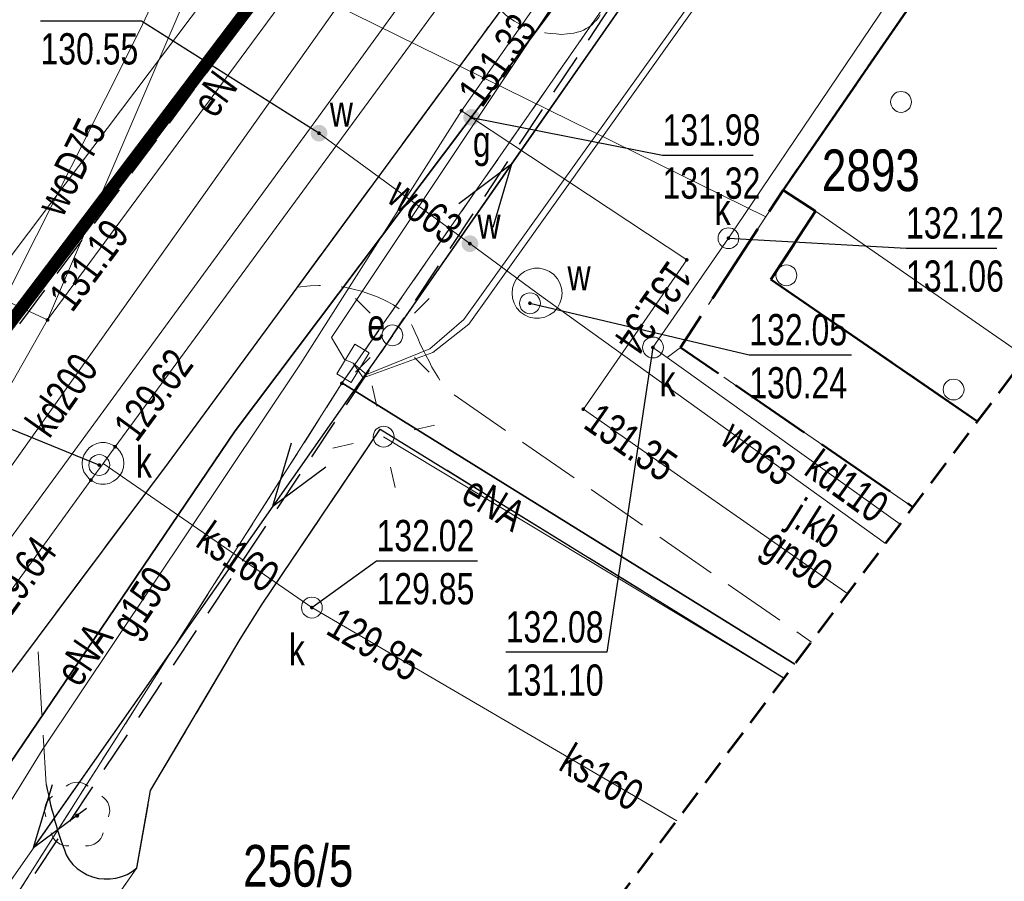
# Model space of a CAD drawing. Header units: centimetres. Extents: x 1590 to 6442358, y 1327 to 6703124.
# Tile 29 of 79: x 1947 to 1970, y 1560 to 1581. Entities that reach past the tile are written whole.
import ezdxf
from ezdxf.enums import TextEntityAlignment as Align

# ---------------------------------------------------------------- set-up
doc = ezdxf.new("R2010")
doc.units = ezdxf.units.CM
for name, pattern in [('DASHED', [19.05, 12.7, -6.35]), ('TZ.430.7812.2024$0$1.0_0.5', [1.5, 1, -0.5]), ('TZ.430.7812.2024$0$1.5_0.5', [2, 1.5, -0.5]), ('TZ.430.7812.2024$0$2', [0.9, 0.6, -0.3]), ('TZ.430.7812.2024$0$2.0_0.5', [2.5, 2, -0.5]), ('TZ.430.7812.2024$0$219-500', [0]), ('TZ.430.7812.2024$0$egug-500', [1, 0.5, -0.5]), ('TZ.430.7812.2024$0$suep_nn_500', [0])]:
    doc.linetypes.add(name, pattern=pattern)
doc.layers.add('0_RAMKA', color=7, linetype='Continuous', lineweight=25)
doc.layers.add('TZ.430.7812.2024$0$!MPZP', color=134, linetype='Continuous', lineweight=18)
doc.layers.add('PZT_GRANICA DZIAŁKI', color=1, linetype='DASHED', lineweight=100, true_color=0xff0000)
for name, color, linetype in [('TZ.430.7812.2024$0$203-punkt graniczny', 7, 'Continuous'), ('TZ.430.7812.2024$0$211-numer działki ewidencyjnej', 7, 'Continuous'), ('TZ.430.7812.2024$0$218-kontur użytku gruntowego', 7, 'Continuous'), ('TZ.430.7812.2024$0$219-działka ewidencyjna', 7, 'Continuous'), ('TZ.430.7812.2024$0$311-podpora', 7, 'Continuous'), ('TZ.430.7812.2024$0$312-budynek ewidencyjny', 7, 'Continuous'), ('TZ.430.7812.2024$0$312-oznaczenie budynku ewidencyjnego', 7, 'Continuous'), ('TZ.430.7812.2024$0$320-blok - kondygnacja nadziemna', 7, 'Continuous'), ('TZ.430.7812.2024$0$blok - nawis', 7, 'Continuous'), ('TZ.430.7812.2024$0$chodnik', 7, 'Continuous'), ('TZ.430.7812.2024$0$drzewo liściaste', 7, 'Continuous'), ('TZ.430.7812.2024$0$jezdnia', 7, 'Continuous'), ('TZ.430.7812.2024$0$jezdnia-Atr17', 7, 'Continuous'), ('TZ.430.7812.2024$0$komora podziemna', 7, 'Continuous'), ('TZ.430.7812.2024$0$krawężnik', 7, 'Continuous'), ('TZ.430.7812.2024$0$latarnia', 7, 'Continuous'), ('TZ.430.7812.2024$0$obszar utwardzony', 7, 'Continuous'), ('TZ.430.7812.2024$0$obudowa ochronna przewodu', 7, 'Continuous'), ('TZ.430.7812.2024$0$ogrodzenie trwałe', 7, 'Continuous'), ('TZ.430.7812.2024$0$przewód elektroenergetyczny niskiego napięcia', 7, 'Continuous'), ('TZ.430.7812.2024$0$przewód elektroenergetyczny podziemny', 7, 'Continuous'), ('TZ.430.7812.2024$0$przewód elektroenergetyczny podziemny-Atr1', 7, 'Continuous'), ('TZ.430.7812.2024$0$przewód gazowy', 7, 'Continuous'), ('TZ.430.7812.2024$0$przewód gazowy-Atr1', 7, 'Continuous'), ('TZ.430.7812.2024$0$przewód kanalizacyjny', 7, 'Continuous'), ('TZ.430.7812.2024$0$przewód kanalizacyjny-Atr1', 7, 'Continuous'), ('TZ.430.7812.2024$0$przewód telekomunikacyjny podziemny', 7, 'Continuous'), ('TZ.430.7812.2024$0$przewód wodociągowy', 7, 'Continuous'), ('TZ.430.7812.2024$0$przewód wodociągowy-Atr1', 7, 'Continuous'), ('TZ.430.7812.2024$0$rzędna', 7, 'Continuous'), ('TZ.430.7812.2024$0$rzędna-Atr2', 7, 'Continuous'), ('TZ.430.7812.2024$0$rzędna-Atr3', 7, 'Continuous'), ('TZ.430.7812.2024$0$studnia kanalizacyjna', 7, 'Continuous'), ('TZ.430.7812.2024$0$studnia kanalizacyjna-Atr17', 7, 'Continuous'), ('TZ.430.7812.2024$0$szafa elektroenergetyczna lub kontener', 7, 'Continuous'), ('TZ.430.7812.2024$0$szafa elektroenergetyczna lub kontener-Atr17', 7, 'Continuous'), ('TZ.430.7812.2024$0$słup przewodów napowietrznych', 7, 'Continuous'), ('TZ.430.7812.2024$0$właz do komory lub kanału - okrągły', 7, 'Continuous'), ('TZ.430.7812.2024$0$właz do komory lub kanału - okrągły-Atr17', 7, 'Continuous'), ('TZ.430.7812.2024$0$Zakres', 7, 'Continuous'), ('TZ.430.7812.2024$0$zasuwa lub zawór', 7, 'Continuous'), ('TZ.430.7812.2024$0$zasuwa lub zawór-Atr17', 7, 'Continuous')]:
    doc.layers.add(name, color=color, linetype=linetype)
doc.styles.add('TZ.430.7812.2024$0$STANDARD', font='Working1250', dxfattribs={"width": 0.75})
doc.linetypes.add('TZ.430.7812.2024$0$902-500', pattern='A,3.75,0,[1,ksztalty.shx,S=0.5,R=0,X=0,Y=0],3.75', length=7.5)

# ---------------------------------------------------------------- blocks, each defined once
blk = doc.blocks.new('TZ.430.7812.2024$0$311')
at = {"color": 0, "linetype": 'Continuous', "lineweight": 0}
blk.add_circle((0, 0), 0.25, dxfattribs=at)
blk = doc.blocks.new('TZ.430.7812.2024$0$203')
at = {"linetype": 'Continuous', "lineweight": 0}
h = blk.add_hatch(color=0, dxfattribs=at)
edge = h.paths.add_edge_path()
edge.add_arc((0, 0), 0.045, 0, 360)
blk = doc.blocks.new('TZ.430.7812.2024$0$US25')
at = {"linetype": 'Continuous', "lineweight": 0}
h = blk.add_hatch(color=0, dxfattribs=at)
edge = h.paths.add_edge_path()
edge.add_arc((0, 0), 0.2, 0, 360)
blk = doc.blocks.new('TZ.430.7812.2024$0$PW01')
at = {"linetype": 'Continuous', "lineweight": 13}
h = blk.add_hatch(color=0, dxfattribs=at)
edge = h.paths.add_edge_path()
edge.add_arc((0, 0), 0.045, 0, 360)
blk = doc.blocks.new('TZ.430.7812.2024$0$US22')
at = {"color": 0, "linetype": 'Continuous', "lineweight": 13}
blk.add_circle((0, 0), 0.25, dxfattribs=at)
blk = doc.blocks.new('TZ.430.7812.2024$0$OP021')
at = {"linetype": 'Continuous', "lineweight": 13}
h = blk.add_hatch(color=0, dxfattribs=at)
edge = h.paths.add_edge_path()
edge.add_arc((0, 0), 0.05, 0, 360)
at = {"color": 0, "linetype": 'Continuous', "lineweight": 13}
for centre, start, end in [((0, 0.4), 49.272, 130.728), ((-0.38, 0.124), 121.308, 202.548), ((0.38, 0.124), 337.452, 58.692), ((-0.235, -0.324), 193.221, 274.871), ((0.235, -0.324), 265.129, 346.779)]:
    blk.add_arc(centre, 0.4, start, end, dxfattribs=at)
blk = doc.blocks.new('TZ.430.7812.2024$0$US15')
at = {"color": 0, "linetype": 'Continuous', "lineweight": 13}
blk.add_circle((0, 0), 0.25, dxfattribs=at)
blk = doc.blocks.new('TZ.430.7812.2024$0$SM01')
at = {"color": 0, "linetype": 'Continuous', "lineweight": 13}
for p, q in [((-0.53, 0.531), (-0.883, 0.884)), ((0.531, 0.531), (0.884, 0.884)), ((-0.53, -0.53), (-0.883, -0.883)), ((0.531, -0.53), (0.884, -0.883))]:
    blk.add_line(p, q, dxfattribs=at)
blk.add_circle((0, 0), 0.25, dxfattribs=at)
blk = doc.blocks.new('TZ.430.7812.2024')
at = {"layer": 'TZ.430.7812.2024$0$!MPZP', "color": 134, "linetype": 'TZ.430.7812.2024$0$1.0_0.5', "lineweight": 30}
for points in [[(6442268.235, 5667450.925), (6442336.718, 5667582.829), (6442360.82, 5667568.949), (6442344.519, 5667538.917), (6442373.796, 5667519.265), (6442337.749, 5667470.876), (6442332.326, 5667463.974), (6442306.733, 5667438.362), (6442302.129, 5667432.529), (6442295.276, 5667414.133)], [(6442391.766, 5667526.071), (6442380.385, 5667518.194), (6442349.21, 5667471.23), (6442354.666, 5667460.679)]]:
    blk.add_lwpolyline(points, dxfattribs=at)
at = {"layer": 'TZ.430.7812.2024$0$218-kontur użytku gruntowego', "color": 82, "linetype": 'TZ.430.7812.2024$0$egug-500', "lineweight": 18, "flags": 128}
for points in [[(6442352.89, 5667491.65), (6442373.49, 5667519.01)], [(6442373.49, 5667519.01), (6442352.89, 5667491.65)], [(6442380.53, 5667517.99), (6442364.8, 5667495.38)], [(6442364.8, 5667495.38), (6442380.53, 5667517.99)], [(6442364.8, 5667495.38), (6442349.41, 5667471.18)], [(6442349.41, 5667471.18), (6442364.8, 5667495.38)]]:
    blk.add_lwpolyline(points, dxfattribs=at)
at = {"layer": 'TZ.430.7812.2024$0$219-działka ewidencyjna', "color": 7, "linetype": 'TZ.430.7812.2024$0$219-500', "lineweight": 18, "flags": 128}
for points in [[(6442373.49, 5667519.01), (6442352.89, 5667491.65)], [(6442364.8, 5667495.38), (6442380.53, 5667517.99)], [(6442364.8, 5667495.38), (6442349.41, 5667471.18)], [(6442364.8, 5667495.38), (6442375.66, 5667488.643)]]:
    blk.add_lwpolyline(points, dxfattribs=at)
at = {"layer": 'TZ.430.7812.2024$0$312-budynek ewidencyjny', "color": 7, "linetype": 'Continuous', "lineweight": 50, "flags": 128}
for points in [[(6442375.38, 5667500.01), (6442381.9, 5667509.49)], [(6442376.16, 5667499.51), (6442375.38, 5667500.01)], [(6442375.09, 5667497.87), (6442376.16, 5667499.51)], [(6442380.047, 5667494.468), (6442375.09, 5667497.87)]]:
    blk.add_lwpolyline(points, dxfattribs=at)
at = {"layer": 'TZ.430.7812.2024$0$320-blok - kondygnacja nadziemna', "color": 7, "linetype": 'Continuous', "lineweight": 18, "flags": 128}
blk.add_lwpolyline([(6442380.047, 5667494.468), (6442375.09, 5667497.87), (6442376.16, 5667499.51), (6442381.208, 5667496.009)], dxfattribs=at)
at = {"layer": 'TZ.430.7812.2024$0$blok - nawis', "color": 7, "linetype": 'TZ.430.7812.2024$0$2.0_0.5', "lineweight": 50, "flags": 128}
for points in [[(6442380.047, 5667494.468), (6442375.09, 5667497.87), (6442376.16, 5667499.51), (6442375.38, 5667500.01), (6442381.9, 5667509.49), (6442382.55, 5667509.03), (6442383.39, 5667510.24), (6442389.026, 5667506.391)], [(6442380.047, 5667494.468), (6442375.09, 5667497.87), (6442376.16, 5667499.51), (6442375.38, 5667500.01), (6442372.92, 5667496.24), (6442378.496, 5667492.409)]]:
    blk.add_lwpolyline(points, dxfattribs=at)
at = {"layer": 'TZ.430.7812.2024$0$chodnik', "color": 7, "linetype": 'TZ.430.7812.2024$0$1.0_0.5', "lineweight": 18, "flags": 128}
blk.add_lwpolyline([(6442353.03, 5667491.78), (6442364.65, 5667507.11), (6442362.87, 5667507.58), (6442359.15, 5667508.64), (6442357.26, 5667509.15), (6442356.93, 5667509.24), (6442355.47, 5667510), (6442352.61, 5667504.69), (6442351.88, 5667503.37), (6442347.59, 5667495.38), (6442351.86, 5667492.59)], close=True, dxfattribs=at)
at = {"layer": 'TZ.430.7812.2024$0$jezdnia', "color": 7, "linetype": 'TZ.430.7812.2024$0$1.5_0.5', "lineweight": 18, "flags": 128}
for points in [[(6442388.586, 5667531.591), (6442386.81, 5667530.2), (6442378.54, 5667524.66), (6442376.78, 5667523.23), (6442364.65, 5667507.11), (6442353.03, 5667491.78), (6442347.71, 5667484.65), (6442337.64, 5667471.29), (6442331.59, 5667464.31), (6442328.1, 5667460.64), (6442320.75, 5667453.71), (6442317.54, 5667450.74), (6442314.41, 5667447.71), (6442312.38, 5667445.41), (6442310.69, 5667443.16), (6442308.4, 5667439.72), (6442306.7, 5667436.77), (6442305.77, 5667434.32), (6442304.68, 5667431.81), (6442298.81, 5667418.34), (6442297.26, 5667414.75), (6442296.783, 5667413.636)], [(6442302.035, 5667412.98), (6442308.59, 5667428.16), (6442310.83, 5667433.31), (6442311.31, 5667434.37), (6442312.42, 5667436.49), (6442313.8, 5667438.68), (6442315.52, 5667441.16), (6442317.06, 5667443.06), (6442319.65, 5667445.74), (6442329.74, 5667455.14), (6442331.9, 5667457.24), (6442334.08, 5667459.47), (6442336.71, 5667462.36), (6442336.84, 5667462.49), (6442336.98, 5667462.63), (6442337.13, 5667462.77), (6442337.27, 5667462.9), (6442337.42, 5667463.02), (6442337.57, 5667463.14), (6442337.74, 5667463.26), (6442337.9, 5667463.37), (6442338.06, 5667463.47), (6442338.23, 5667463.57), (6442338.4, 5667463.67), (6442338.58, 5667463.75), (6442338.75, 5667463.84), (6442338.93, 5667463.92), (6442339.15, 5667464.04), (6442339.37, 5667464.16), (6442339.6, 5667464.26), (6442339.84, 5667464.35), (6442340.08, 5667464.43), (6442340.33, 5667464.49), (6442340.58, 5667464.54), (6442340.83, 5667464.56), (6442341.08, 5667464.59), (6442341.33, 5667464.58), (6442341.59, 5667464.58), (6442341.84, 5667464.55), (6442342.09, 5667464.51), (6442342.21, 5667464.46), (6442342.32, 5667464.41), (6442342.43, 5667464.34), (6442342.55, 5667464.28), (6442342.65, 5667464.22), (6442342.75, 5667464.16), (6442342.86, 5667464.09), (6442342.96, 5667464.01), (6442343.11, 5667463.9), (6442343.22, 5667463.81), (6442343.32, 5667463.71), (6442343.41, 5667463.61), (6442343.51, 5667463.5), (6442343.6, 5667463.39), (6442343.69, 5667463.29), (6442343.78, 5667463.18), (6442343.86, 5667463.07), (6442343.94, 5667462.96), (6442344.02, 5667462.83), (6442344.1, 5667462.71), (6442344.18, 5667462.59), (6442344.24, 5667462.47), (6442344.31, 5667462.35), (6442349.9, 5667465.02), (6442348.15, 5667467.94), (6442346.86, 5667470.65), (6442346.78, 5667470.89), (6442346.7, 5667471.13), (6442346.64, 5667471.37), (6442346.6, 5667471.62), (6442346.55, 5667471.87), (6442346.54, 5667472.12), (6442346.52, 5667472.38), (6442346.53, 5667472.63), (6442346.53, 5667472.89), (6442346.56, 5667473.14), (6442346.6, 5667473.39), (6442346.65, 5667473.64), (6442346.71, 5667473.89), (6442346.78, 5667474.13), (6442346.85, 5667474.37), (6442346.91, 5667474.6), (6442346.99, 5667474.82), (6442347.07, 5667475.05), (6442347.17, 5667475.27), (6442347.27, 5667475.49), (6442347.38, 5667475.71), (6442347.5, 5667475.92), (6442347.63, 5667476.12), (6442347.76, 5667476.33), (6442347.9, 5667476.53), (6442348.05, 5667476.72), (6442348.21, 5667476.9), (6442348.37, 5667477.08), (6442349.93, 5667479.17), (6442357.49, 5667489.27), (6442360.63, 5667493.47), (6442368.16, 5667503.72), (6442377.71, 5667516.67), (6442379.81, 5667519.11), (6442381.9, 5667520.95), (6442390.13, 5667527.25), (6442390.47, 5667527.51), (6442390.8, 5667527.76), (6442391.046, 5667527.948)], [(6442378.496, 5667492.409), (6442372.92, 5667496.24), (6442375.38, 5667500.01), (6442381.9, 5667509.49), (6442382.55, 5667509.03), (6442383.39, 5667510.24), (6442383.46, 5667510.41), (6442382.98, 5667510.78), (6442381.81, 5667511.44), (6442380.89, 5667512.07), (6442377.84, 5667514.12), (6442371.04, 5667504.3), (6442371, 5667504.23), (6442370.96, 5667504.16), (6442370.91, 5667504.1), (6442370.85, 5667504.04), (6442370.8, 5667503.98), (6442370.73, 5667503.93), (6442370.66, 5667503.89), (6442370.59, 5667503.85), (6442370.52, 5667503.82), (6442370.44, 5667503.8), (6442370.36, 5667503.78), (6442370.28, 5667503.77), (6442370.2, 5667503.76), (6442370.07, 5667503.75), (6442369.94, 5667503.76), (6442369.8, 5667503.77), (6442369.67, 5667503.79), (6442369.54, 5667503.82), (6442369.42, 5667503.85), (6442369.29, 5667503.89), (6442369.17, 5667503.95), (6442369.05, 5667504), (6442368.94, 5667504.07), (6442368.83, 5667504.14), (6442368.72, 5667504.22), (6442368.61, 5667504.33), (6442368.16, 5667503.72), (6442363.73, 5667497.69), (6442364.04, 5667497.72), (6442364.25, 5667497.73), (6442364.45, 5667497.73), (6442364.66, 5667497.71), (6442364.87, 5667497.69), (6442365.07, 5667497.64), (6442365.27, 5667497.59), (6442365.47, 5667497.52), (6442365.67, 5667497.45), (6442365.85, 5667497.36), (6442366.04, 5667497.26), (6442366.21, 5667497.14), (6442366.38, 5667497.02), (6442366.44, 5667496.88), (6442366.49, 5667496.74), (6442366.56, 5667496.6), (6442366.62, 5667496.46), (6442366.68, 5667496.32), (6442366.75, 5667496.18), (6442366.82, 5667496.04), (6442366.89, 5667495.91), (6442366.96, 5667495.77), (6442367.04, 5667495.64), (6442367.12, 5667495.51), (6442367.2, 5667495.38), (6442367.28, 5667495.25), (6442376.06, 5667489.174)]]:
    blk.add_lwpolyline(points, dxfattribs=at)
at = {"layer": 'TZ.430.7812.2024$0$komora podziemna', "color": 5, "linetype": 'Continuous', "lineweight": 18, "flags": 128}
blk.add_lwpolyline([(6442370.08, 5667497.54), (6442370.07, 5667497.42), (6442370.03, 5667497.3), (6442369.97, 5667497.19), (6442369.88, 5667497.09), (6442369.78, 5667497.02), (6442369.67, 5667496.97), (6442369.54, 5667496.94), (6442369.42, 5667496.94), (6442369.29, 5667496.97), (6442369.18, 5667497.02), (6442369.08, 5667497.09), (6442368.99, 5667497.19), (6442368.93, 5667497.3), (6442368.89, 5667497.42), (6442368.88, 5667497.54), (6442368.89, 5667497.66), (6442368.93, 5667497.78), (6442368.99, 5667497.89), (6442369.08, 5667497.99), (6442369.18, 5667498.06), (6442369.29, 5667498.11), (6442369.42, 5667498.14), (6442369.54, 5667498.14), (6442369.67, 5667498.11), (6442369.78, 5667498.06), (6442369.88, 5667497.99), (6442369.97, 5667497.89), (6442370.03, 5667497.78), (6442370.07, 5667497.66)], close=True, dxfattribs=at)
at = {"layer": 'TZ.430.7812.2024$0$komora podziemna', "color": 34, "linetype": 'Continuous', "lineweight": 18, "flags": 128}
blk.add_lwpolyline([(6442359.56, 5667493.56), (6442359.57, 5667493.46), (6442359.56, 5667493.36), (6442359.53, 5667493.26), (6442359.47, 5667493.17), (6442359.4, 5667493.09), (6442359.32, 5667493.03), (6442359.22, 5667492.98), (6442359.12, 5667492.96), (6442359.02, 5667492.96), (6442358.92, 5667492.98), (6442358.82, 5667493.03), (6442358.78, 5667493.06), (6442358.74, 5667493.09), (6442358.67, 5667493.17), (6442358.61, 5667493.26), (6442358.58, 5667493.36), (6442358.57, 5667493.46), (6442358.58, 5667493.56), (6442358.61, 5667493.66), (6442358.67, 5667493.75), (6442358.74, 5667493.83), (6442358.82, 5667493.89), (6442358.92, 5667493.94), (6442359.02, 5667493.96), (6442359.12, 5667493.96), (6442359.22, 5667493.94), (6442359.32, 5667493.89), (6442359.36, 5667493.86), (6442359.4, 5667493.83), (6442359.47, 5667493.75), (6442359.53, 5667493.66)], close=True, dxfattribs=at)
at = {"layer": 'TZ.430.7812.2024$0$krawężnik', "color": 7, "linetype": 'Continuous', "lineweight": 25, "flags": 128}
for points in [[(6442391.046, 5667527.948), (6442390.8, 5667527.76), (6442390.47, 5667527.51), (6442390.13, 5667527.25), (6442381.9, 5667520.95), (6442379.81, 5667519.11), (6442377.71, 5667516.67), (6442368.16, 5667503.72), (6442360.63, 5667493.47), (6442357.49, 5667489.27), (6442349.93, 5667479.17), (6442348.37, 5667477.08)], [(6442364.65, 5667507.11), (6442353.03, 5667491.78)], [(6442357.71, 5667485.76), (6442357.73, 5667485.64), (6442357.76, 5667485.51), (6442357.79, 5667485.39), (6442357.81, 5667485.27), (6442357.84, 5667485.15), (6442357.88, 5667485.03), (6442357.91, 5667484.9), (6442357.95, 5667484.78), (6442357.98, 5667484.66), (6442358.02, 5667484.54), (6442358.06, 5667484.42), (6442358.1, 5667484.31), (6442358.15, 5667484.19), (6442358.19, 5667484.07), (6442358.26, 5667483.95), (6442358.35, 5667483.84), (6442358.45, 5667483.74), (6442358.57, 5667483.66), (6442358.69, 5667483.59), (6442358.82, 5667483.54), (6442358.96, 5667483.5), (6442359.1, 5667483.49), (6442359.24, 5667483.49), (6442359.38, 5667483.51), (6442359.52, 5667483.55), (6442359.65, 5667483.6), (6442359.77, 5667483.67), (6442359.88, 5667483.76), (6442360.21, 5667485.61), (6442362.36, 5667489.24), (6442362.89, 5667490.08), (6442365.72, 5667494.28), (6442375.408, 5667488.309)]]:
    blk.add_lwpolyline(points, dxfattribs=at)
at = {"layer": 'TZ.430.7812.2024$0$obszar utwardzony', "color": 7, "linetype": 'TZ.430.7812.2024$0$1.5_0.5', "lineweight": 18, "flags": 128}
blk.add_lwpolyline([(6442375.408, 5667488.309), (6442365.72, 5667494.28), (6442362.89, 5667490.08), (6442362.36, 5667489.24), (6442360.21, 5667485.61), (6442359.88, 5667483.76), (6442355.42, 5667477.32), (6442356.24, 5667476.74), (6442357.23, 5667476.04), (6442358.83, 5667474.05), (6442358.77, 5667472.15), (6442361.9, 5667470.329)], dxfattribs=at)
blk.add_lwpolyline([(6442353.35, 5667479.46), (6442354.66, 5667479.58), (6442355.83, 5667479.38), (6442356.06, 5667479.01), (6442355.42, 5667477.32), (6442359.88, 5667483.76), (6442359.77, 5667483.67), (6442359.65, 5667483.6), (6442359.52, 5667483.55), (6442359.38, 5667483.51), (6442359.24, 5667483.49), (6442359.1, 5667483.49), (6442358.96, 5667483.5), (6442358.82, 5667483.54), (6442358.69, 5667483.59), (6442358.57, 5667483.66), (6442358.45, 5667483.74), (6442358.35, 5667483.84), (6442358.26, 5667483.95), (6442358.19, 5667484.07), (6442358.15, 5667484.19), (6442358.1, 5667484.31), (6442358.06, 5667484.42), (6442358.02, 5667484.54), (6442357.98, 5667484.66), (6442357.95, 5667484.78), (6442357.91, 5667484.9), (6442357.88, 5667485.03), (6442357.84, 5667485.15), (6442357.81, 5667485.27), (6442357.79, 5667485.39), (6442357.76, 5667485.51), (6442357.73, 5667485.64), (6442357.71, 5667485.76), (6442357.49, 5667489.27), (6442349.93, 5667479.17)], close=True, dxfattribs=at)
at = {"layer": 'TZ.430.7812.2024$0$obudowa ochronna przewodu', "color": 7, "linetype": 'Continuous', "lineweight": 35, "flags": 128}
blk.add_lwpolyline([(6442337.68, 5667462.55), (6442348.64, 5667475.53), (6442355.13, 5667483.76), (6442362.24, 5667494.24), (6442369.72, 5667504.18), (6442378.43, 5667516.52), (6442380.46, 5667518.67), (6442391.242, 5667527.437)], dxfattribs=at)
at = {"layer": 'TZ.430.7812.2024$0$ogrodzenie trwałe', "color": 7, "linetype": 'TZ.430.7812.2024$0$902-500', "lineweight": 35, "flags": 128}
blk.add_lwpolyline([(6442375.662, 5667488.645), (6442366.21, 5667494.51), (6442364.8, 5667495.39)], dxfattribs=at)
at = {"layer": 'TZ.430.7812.2024$0$przewód elektroenergetyczny niskiego napięcia', "color": 1, "linetype": 'Continuous'}
for p, q in [((6442368.868, 5667500.633), (6442374.583, 5667508.839)), ((6442366.01, 5667496.53), (6442368.868, 5667500.633)), ((6442368.868, 5667500.633), (6442367.6, 5667499.688)), ((6442368.868, 5667500.633), (6442368.421, 5667499.116)), ((6442366.01, 5667496.53), (6442363.142, 5667492.435)), ((6442363.142, 5667492.435), (6442363.593, 5667493.95)), ((6442363.142, 5667492.435), (6442364.412, 5667493.376)), ((6442363.142, 5667492.435), (6442357.405, 5667484.244)), ((6442357.405, 5667484.244), (6442357.856, 5667485.759)), ((6442357.405, 5667484.244), (6442358.675, 5667485.186))]:
    blk.add_line(p, q, dxfattribs=at)
at = {"layer": 'TZ.430.7812.2024$0$przewód elektroenergetyczny niskiego napięcia', "color": 1, "linetype": 'TZ.430.7812.2024$0$suep_nn_500', "lineweight": 18, "flags": 128}
for points in [[(6442381.57, 5667518.87), (6442366.01, 5667496.53)], [(6442366.01, 5667496.53), (6442342.61, 5667463.12)], [(6442342.61, 5667463.12), (6442366.01, 5667496.53)]]:
    blk.add_lwpolyline(points, dxfattribs=at)
at = {"layer": 'TZ.430.7812.2024$0$przewód elektroenergetyczny podziemny', "color": 1, "linetype": 'Continuous', "lineweight": 18, "flags": 128}
for points in [[(6442337.68, 5667462.55), (6442348.64, 5667475.53), (6442355.13, 5667483.76), (6442362.24, 5667494.24), (6442369.72, 5667504.18), (6442378.43, 5667516.52), (6442380.46, 5667518.67), (6442391.242, 5667527.437)], [(6442391.292, 5667527.309), (6442390.42, 5667526.66), (6442383.48, 5667521.56), (6442380.58, 5667519.26), (6442372.82, 5667508.89), (6442364.55, 5667496.48), (6442364.86, 5667495.95), (6442365.07, 5667495.86)], [(6442384.68, 5667513.29), (6442380.59, 5667514.38), (6442380.04, 5667514.12), (6442367.72, 5667496.91), (6442366.91, 5667496.21), (6442365.39, 5667495.59), (6442365.07, 5667495.86)], [(6442384.63, 5667513.21), (6442380.67, 5667514.25), (6442380.11, 5667514), (6442367.84, 5667496.8), (6442366.98, 5667496.12), (6442365.31, 5667495.51), (6442365.07, 5667495.86)], [(6442357.74, 5667496.9), (6442323.64, 5667512.63), (6442321.57, 5667512.27)], [(6442354.082, 5667459.9), (6442350.75, 5667465.4), (6442347.4, 5667470.74), (6442347.04, 5667472.65), (6442347.47, 5667474.64), (6442348.17, 5667475.98), (6442349.07, 5667477.13), (6442343.83, 5667481.15), (6442347.09, 5667485.48), (6442351.5, 5667491.32), (6442357.82, 5667499.7), (6442363.86, 5667507.72), (6442360.51, 5667510.06), (6442360.31, 5667510.2), (6442360.27, 5667510.09)], [(6442357.74, 5667496.9), (6442365.16, 5667506.96), (6442360.76, 5667509.83)], [(6442338.82, 5667469.99), (6442353.86, 5667490.07), (6442357.74, 5667496.9)], [(6442375.407, 5667488.306), (6442365.8, 5667494.1)]]:
    blk.add_lwpolyline(points, dxfattribs=at)
at = {"layer": 'TZ.430.7812.2024$0$przewód gazowy', "color": 40, "linetype": 'Continuous', "lineweight": 18, "flags": 128}
for points in [[(6442367.67, 5667501.92), (6442370.29, 5667505.66), (6442382.93, 5667524.32), (6442389.92, 5667527.73), (6442390.622, 5667529.055)], [(6442354.16, 5667480.98), (6442357.61, 5667486.58), (6442363.81, 5667495.85), (6442367.67, 5667501.92)], [(6442367.67, 5667501.92), (6442367.91, 5667501.76), (6442373.07, 5667498.34), (6442370.59, 5667494.76), (6442376.933, 5667490.333)]]:
    blk.add_lwpolyline(points, dxfattribs=at)
at = {"layer": 'TZ.430.7812.2024$0$przewód kanalizacyjny', "color": 34, "linetype": 'Continuous', "lineweight": 18, "flags": 128}
for points in [[(6442374.97, 5667499.37), (6442354.68, 5667509.37), (6442299.94, 5667536.34)], [(6442359.07, 5667493.46), (6442359.36, 5667493.86), (6442376.26, 5667516.89), (6442376.55, 5667517.29)], [(6442352.452, 5667457.74), (6442344.89, 5667467.91), (6442343.05, 5667473.93), (6442373.1, 5667516.27)], [(6442381.98, 5667511.5), (6442382.1, 5667510.75), (6442374.07, 5667498.86), (6442372.26, 5667496.24)], [(6442372.26, 5667496.24), (6442372.6, 5667496)], [(6442372.6, 5667496), (6442372.92, 5667496.24)], [(6442372.6, 5667496), (6442378.188, 5667492)], [(6442341.72, 5667469.5), (6442342.01, 5667469.9), (6442358.78, 5667493.06), (6442359.07, 5667493.46)], [(6442359.07, 5667493.46), (6442364.08, 5667490)], [(6442372.832, 5667484.888), (6442364.08, 5667490)]]:
    blk.add_lwpolyline(points, dxfattribs=at)
at = {"layer": 'TZ.430.7812.2024$0$przewód telekomunikacyjny podziemny', "color": 30, "linetype": 'Continuous', "lineweight": 18, "flags": 128}
blk.add_lwpolyline([(6442321.57, 5667512.27), (6442323.64, 5667512.63), (6442357.74, 5667496.9), (6442367.42, 5667519.49)], dxfattribs=at)
at = {"layer": 'TZ.430.7812.2024$0$przewód wodociągowy', "color": 5, "linetype": 'Continuous', "lineweight": 18, "flags": 128}
for points in [[(6442370.58, 5667530.58), (6442370.7, 5667530.09), (6442370.02, 5667527.39), (6442368.73, 5667524.06), (6442367.11, 5667520.03), (6442364.48, 5667513.49), (6442362.71, 5667509.72), (6442359.95, 5667503.85), (6442356.65, 5667497.28), (6442353.84, 5667492.49), (6442350.53, 5667487.34), (6442343.54, 5667477.62), (6442338.52, 5667470.99)], [(6442380.72, 5667523.24), (6442378.29, 5667521.15), (6442364.05, 5667501.51)], [(6442344.91, 5667475.34), (6442364.05, 5667501.51)], [(6442369.48, 5667497.54), (6442367.87, 5667498.73), (6442364.25, 5667501.38), (6442364.05, 5667501.51)], [(6442369.48, 5667497.54), (6442377.839, 5667491.537)]]:
    blk.add_lwpolyline(points, dxfattribs=at)
at = {"layer": 'TZ.430.7812.2024$0$rzędna-Atr2', "color": 7, "flags": 128}
for points in [[(6442364.25, 5667501.38), (6442359.99, 5667504.07), (6442357.569, 5667504.07)], [(6442367.91, 5667501.76), (6442372.49, 5667500.85), (6442374.667, 5667500.85)], [(6442374.07, 5667498.86), (6442378.33, 5667498.62), (6442380.507, 5667498.62)], [(6442369.31, 5667497.3), (6442374.57, 5667496.06), (6442377.018, 5667496.06)], [(6442372.26, 5667496.24), (6442371.15, 5667488.93), (6442368.729, 5667488.93)], [(6442358.98, 5667493.42), (6442354, 5667495.45), (6442351.628, 5667495.45)], [(6442364.08, 5667490), (6442365.63, 5667491.12), (6442368.051, 5667491.12)]]:
    blk.add_lwpolyline(points, dxfattribs=at)
at = {"layer": 'TZ.430.7812.2024$0$szafa elektroenergetyczna lub kontener', "color": 1, "linetype": 'Continuous', "lineweight": 18, "flags": 128}
blk.add_lwpolyline([(6442365.02, 5667495.4), (6442364.68, 5667495.61), (6442365.11, 5667496.32), (6442365.45, 5667496.11)], close=True, dxfattribs=at)
at = {"layer": 'TZ.430.7812.2024$0$Zakres', "color": 6, "linetype": 'TZ.430.7812.2024$0$2', "lineweight": 53, "flags": 128}
blk.add_lwpolyline([(6442278.93, 5667514.66), (6442275.73, 5667508.31), (6442250.56, 5667460), (6442248.38, 5667452.57), (6442249.19, 5667444.88), (6442252.85, 5667438.06), (6442258.83, 5667433.14), (6442292.46, 5667415.06), (6442299.05, 5667412.89), (6442305.99, 5667413.1), (6442312.43, 5667415.66), (6442317.62, 5667420.27), (6442321.55, 5667425.24), (6442346.25, 5667449.96), (6442347.97, 5667451.91), (6442353.29, 5667458.83), (6442353.43, 5667459.03), (6442368.88, 5667479.64), (6442389.47, 5667506.98), (6442392.91, 5667514.25), (6442393.22, 5667522.28), (6442390.34, 5667529.79), (6442384.73, 5667535.55), (6442370.37, 5667545.31), (6442377.83, 5667559.12), (6442380.11, 5667566.38), (6442379.52, 5667573.96), (6442376.13, 5667580.77), (6442370.45, 5667585.83), (6442347.16, 5667599.66), (6442339.55, 5667602.29), (6442331.51, 5667601.71), (6442324.36, 5667598), (6442319.25, 5667591.77), (6442284.49, 5667525.69), (6442284.33, 5667525.38)], close=True, dxfattribs=at)
at = {"layer": 'TZ.430.7812.2024$0$203-punkt graniczny', "color": 7, "linetype": 'Continuous', "lineweight": 18}
blk.add_blockref('TZ.430.7812.2024$0$203', (6442364.8, 5667495.38), dxfattribs=at)
at = {"layer": 'TZ.430.7812.2024$0$311-podpora', "color": 7, "linetype": 'Continuous', "lineweight": 18}
for p in [(6442378.21, 5667502.13), (6442375.46, 5667497.97), (6442379.47, 5667495.23)]:
    blk.add_blockref('TZ.430.7812.2024$0$311', p, dxfattribs=at)
at = {"layer": 'TZ.430.7812.2024$0$drzewo liściaste', "color": 94, "linetype": 'Continuous', "lineweight": 18}
blk.add_blockref('TZ.430.7812.2024$0$OP021', (6442358.45, 5667485.01), dxfattribs=at)
at = {"layer": 'TZ.430.7812.2024$0$latarnia', "color": 7, "linetype": 'Continuous', "lineweight": 18}
blk.add_blockref('TZ.430.7812.2024$0$SM01', (6442366.01, 5667496.53), dxfattribs=at)
at = {"layer": 'TZ.430.7812.2024$0$latarnia', "color": 7, "linetype": 'Continuous', "lineweight": 18, "rotation": 327.893}
blk.add_blockref('TZ.430.7812.2024$0$SM01', (6442365.8, 5667494.1), dxfattribs=at)
at = {"layer": 'TZ.430.7812.2024$0$rzędna', "color": 40, "linetype": 'Continuous', "lineweight": 18}
for p in [(6442367.67, 5667501.92), (6442367.91, 5667501.76), (6442373.07, 5667498.34), (6442370.59, 5667494.76)]:
    blk.add_blockref('TZ.430.7812.2024$0$PW01', p, dxfattribs=at)
at = {"layer": 'TZ.430.7812.2024$0$rzędna', "color": 5, "linetype": 'Continuous', "lineweight": 18}
for p in [(6442364.25, 5667501.38), (6442367.87, 5667498.73), (6442369.31, 5667497.3)]:
    blk.add_blockref('TZ.430.7812.2024$0$PW01', p, dxfattribs=at)
at = {"layer": 'TZ.430.7812.2024$0$rzędna', "color": 34, "linetype": 'Continuous', "lineweight": 18}
for p in [(6442374.07, 5667498.86), (6442372.26, 5667496.24), (6442359.36, 5667493.86), (6442358.98, 5667493.42), (6442358.78, 5667493.06), (6442364.08, 5667490), (6442364.08, 5667490)]:
    blk.add_blockref('TZ.430.7812.2024$0$PW01', p, dxfattribs=at)
at = {"layer": 'TZ.430.7812.2024$0$rzędna', "color": 1, "linetype": 'Continuous', "lineweight": 18}
blk.add_blockref('TZ.430.7812.2024$0$PW01', (6442357.74, 5667496.9), dxfattribs=at)
at = {"layer": 'TZ.430.7812.2024$0$studnia kanalizacyjna', "color": 34, "linetype": 'Continuous', "lineweight": 18}
blk.add_blockref('TZ.430.7812.2024$0$US15', (6442364.08, 5667490), dxfattribs=at)
at = {"layer": 'TZ.430.7812.2024$0$słup przewodów napowietrznych', "color": 7, "linetype": 'Continuous', "lineweight": 18}
blk.add_blockref('TZ.430.7812.2024$0$US15', (6442366.01, 5667496.53), dxfattribs=at)
at = {"layer": 'TZ.430.7812.2024$0$właz do komory lub kanału - okrągły', "color": 7, "linetype": 'Continuous', "lineweight": 18}
for p in [(6442374.07, 5667498.86), (6442369.31, 5667497.3), (6442372.26, 5667496.24), (6442358.98, 5667493.42)]:
    blk.add_blockref('TZ.430.7812.2024$0$US22', p, dxfattribs=at)
at = {"layer": 'TZ.430.7812.2024$0$zasuwa lub zawór', "color": 40, "linetype": 'Continuous', "lineweight": 18}
blk.add_blockref('TZ.430.7812.2024$0$US25', (6442367.91, 5667501.76), dxfattribs=at)
at = {"layer": 'TZ.430.7812.2024$0$zasuwa lub zawór', "color": 5, "linetype": 'Continuous', "lineweight": 18}
for p in [(6442364.25, 5667501.38), (6442367.87, 5667498.73)]:
    blk.add_blockref('TZ.430.7812.2024$0$US25', p, dxfattribs=at)
at = {"layer": 'TZ.430.7812.2024$0$211-numer działki ewidencyjnej', "color": 7, "linetype": 'Continuous', "lineweight": 18, "style": 'TZ.430.7812.2024$0$STANDARD', "width": 0.79}
blk.add_text('256/5', height=1, dxfattribs=at).set_placement((6442362.43, 5667484.306), align=Align.TOP_LEFT)
at = {"layer": 'TZ.430.7812.2024$0$312-oznaczenie budynku ewidencyjnego', "color": 7, "linetype": 'Continuous', "lineweight": 18, "style": 'TZ.430.7812.2024$0$STANDARD', "width": 0.79}
blk.add_text('2893', height=1, dxfattribs=at).set_placement((6442376.31, 5667499.99))
at = {"layer": 'TZ.430.7812.2024$0$jezdnia-Atr17', "color": 7, "style": 'TZ.430.7812.2024$0$STANDARD', "width": 0.765}
blk.add_text('j.kb', height=0.75, rotation=327.802, dxfattribs=at).set_placement((6442375.46, 5667492.02))
at = {"layer": 'TZ.430.7812.2024$0$przewód elektroenergetyczny podziemny-Atr1', "color": 1, "style": 'TZ.430.7812.2024$0$STANDARD', "width": 0.765}
for s, rotation, p in [('eN', 53.588, (6442361.45, 5667501.93)), ('eNA', 328.905, (6442367.81, 5667492.89)), ('eNA', 55.846, (6442358.19, 5667488.27))]:
    blk.add_text(s, height=0.75, rotation=rotation, dxfattribs=at).set_placement(p, align=Align.MIDDLE_LEFT)
at = {"layer": 'TZ.430.7812.2024$0$przewód gazowy-Atr1', "color": 40, "style": 'TZ.430.7812.2024$0$STANDARD', "width": 0.765}
blk.add_text('gn90', height=0.75, rotation=325.09, dxfattribs=at).set_placement((6442375.73, 5667491.173), align=Align.MIDDLE_CENTER)
blk.add_text('g150', height=0.75, rotation=56.22, dxfattribs=at).set_placement((6442359.51, 5667489.43), align=Align.MIDDLE_LEFT)
at = {"layer": 'TZ.430.7812.2024$0$przewód kanalizacyjny-Atr1', "color": 34, "style": 'TZ.430.7812.2024$0$STANDARD', "width": 0.765}
blk.add_text('kd200', height=0.75, rotation=54.636, dxfattribs=at).set_placement((6442358.08, 5667495.1), align=Align.MIDDLE_CENTER)
for s, rotation, p in [('kd110', 324.407, (6442376.063, 5667493.522)), ('ks160', 325.37, (6442361.47, 5667491.8)), ('ks160', 329.713, (6442370.15, 5667486.45))]:
    blk.add_text(s, height=0.75, rotation=rotation, dxfattribs=at).set_placement(p, align=Align.MIDDLE_LEFT)
at = {"layer": 'TZ.430.7812.2024$0$przewód wodociągowy-Atr1', "color": 5, "style": 'TZ.430.7812.2024$0$STANDARD', "width": 0.765}
blk.add_text('woD75', height=0.75, rotation=63.33, dxfattribs=at).set_placement((6442358.3, 5667500.57), align=Align.MIDDLE_CENTER)
for rotation, p in [(323.794, (6442366.06, 5667500.06)), (324.314, (6442374.051, 5667494.258))]:
    blk.add_text('wo63', height=0.75, rotation=rotation, dxfattribs=at).set_placement(p, align=Align.MIDDLE_LEFT)
at = {"layer": 'TZ.430.7812.2024$0$rzędna-Atr2', "color": 40, "style": 'TZ.430.7812.2024$0$STANDARD', "width": 0.765}
for s, rotation, p in [('131.33', 54.987, (6442367.85, 5667502.18)), ('131.34', 235.288, (6442372.94, 5667498.15)), ('131.35', 325.09, (6442370.77, 5667494.64))]:
    blk.add_text(s, height=0.75, rotation=rotation, dxfattribs=at).set_placement(p, align=Align.MIDDLE_LEFT)
blk.add_text('131.98', height=0.75, dxfattribs=at).set_placement((6442372.49, 5667500.857), align=Align.BOTTOM_LEFT)
at = {"layer": 'TZ.430.7812.2024$0$rzędna-Atr2', "color": 34, "style": 'TZ.430.7812.2024$0$STANDARD', "width": 0.765}
for s, p in [('132.12', (6442378.33, 5667498.628)), ('132.02', (6442365.63, 5667491.128)), ('132.08', (6442368.729, 5667488.938))]:
    blk.add_text(s, height=0.75, dxfattribs=at).set_placement(p, align=Align.BOTTOM_LEFT)
at = {"layer": 'TZ.430.7812.2024$0$rzędna-Atr2', "color": 1, "style": 'TZ.430.7812.2024$0$STANDARD', "width": 0.765}
blk.add_text('131.19', height=0.75, rotation=53.225, dxfattribs=at).set_placement((6442358.03, 5667497.28), align=Align.MIDDLE_LEFT)
at = {"layer": 'TZ.430.7812.2024$0$rzędna-Atr2', "color": 5, "style": 'TZ.430.7812.2024$0$STANDARD', "width": 0.765}
blk.add_text('132.05', height=0.75, dxfattribs=at).set_placement((6442374.57, 5667496.067), align=Align.BOTTOM_LEFT)
at = {"layer": 'TZ.430.7812.2024$0$rzędna-Atr2', "color": 34, "style": 'TZ.430.7812.2024$0$STANDARD', "width": 0.765}
for s, rotation, p in [('129.62', 53.733, (6442359.58, 5667494.16)), ('129.64', 54.091, (6442356.32, 5667489.66)), ('129.85', 329.713, (6442364.57, 5667489.71))]:
    blk.add_text(s, height=0.75, rotation=rotation, dxfattribs=at).set_placement(p, align=Align.MIDDLE_LEFT)
at = {"layer": 'TZ.430.7812.2024$0$rzędna-Atr3', "color": 5, "style": 'TZ.430.7812.2024$0$STANDARD', "width": 0.765}
for s, p in [('130.55', (6442357.569, 5667502.803)), ('130.24', (6442374.57, 5667494.792))]:
    blk.add_text(s, height=0.75, dxfattribs=at).set_placement(p, align=Align.BOTTOM_LEFT)
at = {"layer": 'TZ.430.7812.2024$0$rzędna-Atr3', "color": 40, "style": 'TZ.430.7812.2024$0$STANDARD', "width": 0.765}
blk.add_text('131.32', height=0.75, dxfattribs=at).set_placement((6442372.49, 5667499.582), align=Align.BOTTOM_LEFT)
at = {"layer": 'TZ.430.7812.2024$0$rzędna-Atr3', "color": 34, "style": 'TZ.430.7812.2024$0$STANDARD', "width": 0.765}
for s, p in [('131.06', (6442378.33, 5667497.353)), ('129.85', (6442365.63, 5667489.853)), ('131.10', (6442368.729, 5667487.662))]:
    blk.add_text(s, height=0.75, dxfattribs=at).set_placement(p, align=Align.BOTTOM_LEFT)
at = {"layer": 'TZ.430.7812.2024$0$studnia kanalizacyjna-Atr17', "color": 34, "style": 'TZ.430.7812.2024$0$STANDARD', "width": 0.765}
blk.add_text('k', height=0.75, dxfattribs=at).set_placement((6442363.72, 5667488.99), align=Align.MIDDLE_CENTER)
at = {"layer": 'TZ.430.7812.2024$0$szafa elektroenergetyczna lub kontener-Atr17', "color": 1, "style": 'TZ.430.7812.2024$0$STANDARD', "width": 0.765}
blk.add_text('e', height=0.75, dxfattribs=at).set_placement((6442365.41, 5667496.41))
at = {"layer": 'TZ.430.7812.2024$0$właz do komory lub kanału - okrągły-Atr17', "color": 7, "style": 'TZ.430.7812.2024$0$STANDARD', "width": 0.765}
for s, p in [('k', (6442373.74, 5667499.18)), ('w', (6442370.21, 5667497.61)), ('k', (6442372.42, 5667495.07)), ('k', (6442359.86, 5667493.12))]:
    blk.add_text(s, height=0.75, dxfattribs=at).set_placement(p)
at = {"layer": 'TZ.430.7812.2024$0$zasuwa lub zawór-Atr17', "color": 5, "style": 'TZ.430.7812.2024$0$STANDARD', "width": 0.765}
for p in [(6442364.51, 5667501.54), (6442368.05, 5667498.85)]:
    blk.add_text('w', height=0.75, dxfattribs=at).set_placement(p)
at = {"layer": 'TZ.430.7812.2024$0$zasuwa lub zawór-Atr17', "color": 40, "style": 'TZ.430.7812.2024$0$STANDARD', "width": 0.765}
blk.add_text('g', height=0.75, dxfattribs=at).set_placement((6442367.94, 5667500.81))

msp = doc.modelspace()

# ---------------------------------------------------------------- linework, layer by layer
at = {"layer": 'PZT_GRANICA DZIAŁKI', "linetype": 'DASHED', "ltscale": 0.1, "transparency": 33554687, "const_width": 0.3}
msp.add_lwpolyline([(1938.093, 1622.489), (1933.845, 1615.691), (1957.949, 1600.321), (1957.025, 1599.933), (1963.228, 1595.735), (1921.313, 1540.354)], dxfattribs=at)

# ---------------------------------------------------------------- block references
at = {"layer": '0_RAMKA', "transparency": 33554559}
msp.add_blockref('TZ.430.7812.2024', (-6440410.33, -5665923.18), dxfattribs=at)

doc.saveas('drawing.dxf')
